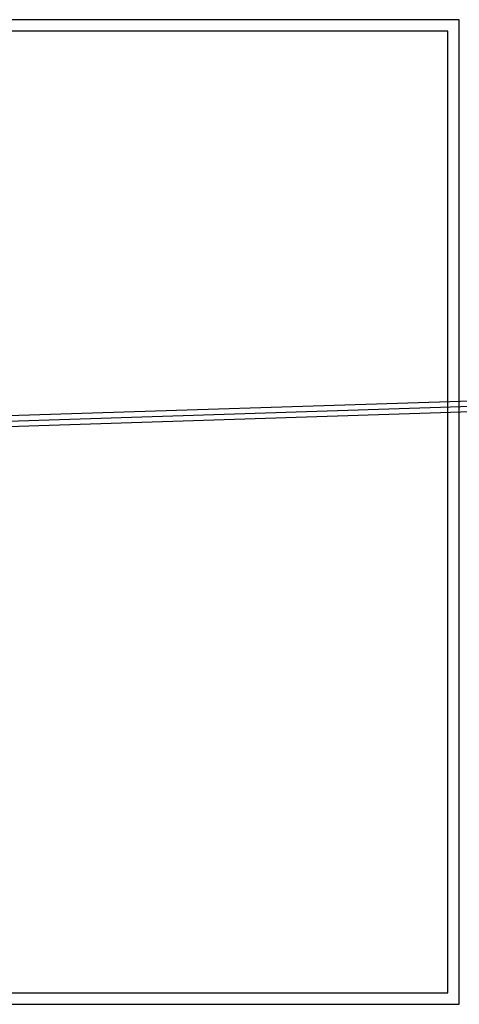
# Model space of a CAD drawing. Header units: millimetres. Extents: x -22426 to 17233, y -11107 to 42030.
# Tile 11 of 23: x 10029 to 10992, y -4686 to -2527. Entities that reach past the tile are written whole.
import ezdxf

# ---------------------------------------------------------------- set-up
doc = ezdxf.new("R2010")
doc.units = ezdxf.units.MM
doc.layers.add('RAND', color=23, linetype='Continuous')

msp = doc.modelspace()

# ---------------------------------------------------------------- linework, layer by layer
for p in [(9398.79, -3414.62), (9399.17, -3426.5), (9399.55, -3438.38)]:
    msp.add_xline(p, (0.99948198, 0.03218332))
at = {"layer": 'RAND', "color": 1}
for p, q in [((10992.39, -2526.75), (5224.79, -2526.75)), ((10992.39, -4686.47), (10992.39, -2526.75)), ((5224.79, -4686.47), (10992.39, -4686.47))]:
    msp.add_line(p, q, dxfattribs=at)
at = {"layer": 'RAND', "color": 23}
for p, q in [((10967.39, -2551.75), (5349.79, -2551.75)), ((10967.39, -4661.47), (10967.39, -2551.75)), ((5349.79, -4661.47), (10967.39, -4661.47))]:
    msp.add_line(p, q, dxfattribs=at)

doc.saveas('drawing.dxf')
